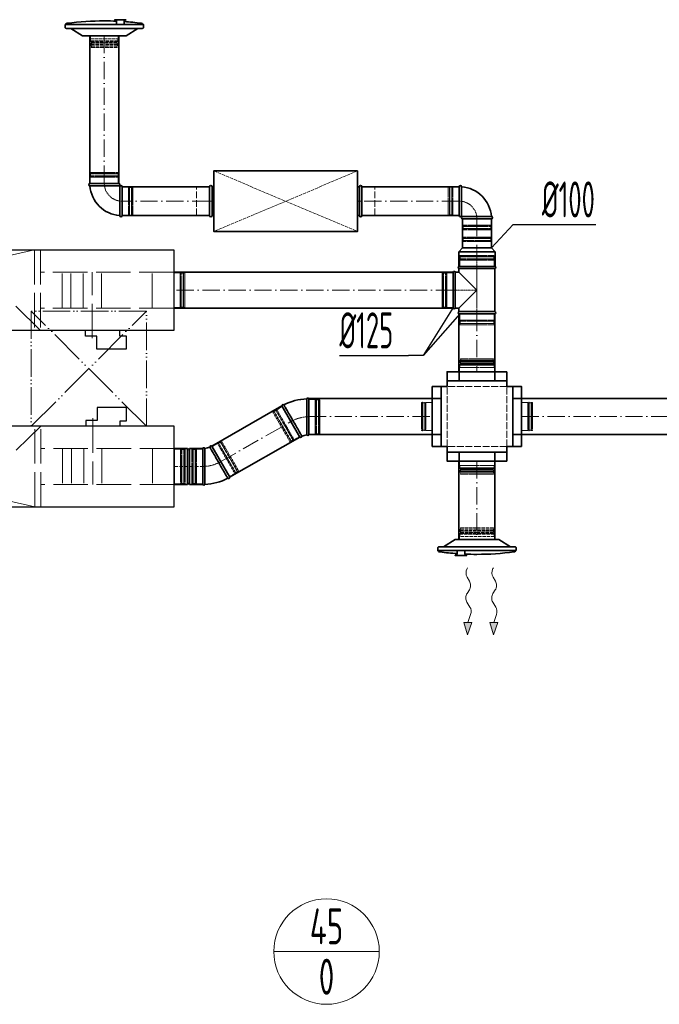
# Model space of a CAD drawing. Header units: millimetres. Extents: x 7400 to 85045, y 24168 to 123018.
# Tile 9 of 79: x 41319 to 43542, y 25402 to 28824. Entities that reach past the tile are written whole.
import ezdxf
from ezdxf.enums import TextEntityAlignment as Align

# ---------------------------------------------------------------- set-up
doc = ezdxf.new("R2010")
doc.units = ezdxf.units.MM
for name, pattern in [('ACAD_ISO02W100', [15, 12, -3]), ('ACAD_ISO05W100', [33, 24, -3, 0, -3, 0, -3]), ('ACAD_ISO10W100', [18, 12, -3, 0, -3]), ('phl_thick', [0])]:
    doc.linetypes.add(name, pattern=pattern)
for name, color, linetype, lineweight in [('VZT_01 SUP (PŘÍVOD) - OBRYS', 5, 'Continuous', 35), ('VZT_02 SUP (PŘÍVOD) - OSA', 5, 'ACAD_ISO10W100', 5), ('VZT_04 SUP (PŘÍVOD) - SKRYTÉ', 5, 'ACAD_ISO02W100', 5), ('VZT_05 ETA (ODVOD) - OBRYS', 6, 'Continuous', 35), ('VZT_06 ETA (ODVOD) - OSA', 6, 'ACAD_ISO10W100', 5), ('VZT_08 ETA (ODVOD) - SKRYTÉ', 6, 'ACAD_ISO02W100', 5), ('VZT_21 ZAŘÍZENÍ - OBRYS', 1, 'Continuous', 30), ('VZT_22 ZAŘÍZENÍ - DETAIL', 8, 'Continuous', 5), ('VZT_30 DISTRIBUČNÍ PRVKY - OBRYS', 1, 'Continuous', 35), ('VZT_35 TLUMIČE HLUKU - OBRYS', 1, 'Continuous', 35), ('VZT_36 TLUMIČE HLUKU - OSA', 1, 'ACAD_ISO10W100', 5), ('VZT_37 TLUMIČE HLUKU - DETAIL', 8, 'ACAD_ISO02W100', 5), ('VZT_52 POPIS - DISTRIBUCE', 7, 'Continuous', 5), ('VZT_60_KOTY - DIMENZE', 7, 'Continuous', 5), ('VZT_POŽADAVKY NA STAVBU - PODHLEDY', 4, 'ACAD_ISO05W100', 5)]:
    doc.layers.add(name, color=color, linetype=linetype, lineweight=lineweight)
for name, color, linetype, lineweight, plot in [('VZT_03 SUP (PŘÍVOD) - NETISK', 8, 'ACAD_ISO02W100', 5, False), ('VZT_07 ETA (ODVOD) - NETISK', 8, 'ACAD_ISO02W100', 5, False), ('VZT_34 DISTRIBUČNÍ PRVKY - NETISK', 8, 'ACAD_ISO02W100', 5, False), ('VZT_39 TLUMIČE HLUKU - NETISK', 8, 'ACAD_ISO02W100', 5, False)]:
    doc.layers.add(name, color=color, linetype=linetype, lineweight=lineweight, plot=plot)
doc.styles.add('EVORA_125', font='isocp.shx', dxfattribs={"width": 0.6, "height": 125})
doc.styles.add('JS', font='isocp.shx', dxfattribs={"width": 0.6, "height": 125})

msp = doc.modelspace()

# ---------------------------------------------------------------- linework, layer by layer
at = {"lineweight": 13}
for p, q in [((42874.2, 26916.3), (42876.1, 26919.4)), ((42964.2, 26916.3), (42966.1, 26919.4))]:
    msp.add_line(p, q, dxfattribs=at)
at = {"color": 0, "lineweight": 13}
for p, q in [((42882.5, 26873.2), (42874.3, 26886.2)), ((42972.5, 26873.2), (42964.3, 26886.2)), ((42874.1, 26830.3), (42882.1, 26842.2)), ((42964.1, 26830.3), (42972.1, 26842.2)), ((42884.1, 26782.8), (42873.7, 26799.3)), ((42974.1, 26782.8), (42963.7, 26799.3)), ((42876.1, 26685.8), (42862.7, 26729)), ((42862.7, 26729), (42876.7, 26728.8)), ((42890.6, 26728.6), (42876.1, 26685.8)), ((42876.7, 26728.8), (42886.4, 26757.4)), ((42890.6, 26728.6), (42876.7, 26728.8)), ((42966.1, 26685.8), (42952.7, 26729)), ((42952.7, 26729), (42966.7, 26728.8)), ((42980.6, 26728.6), (42966.1, 26685.8)), ((42966.7, 26728.8), (42976.4, 26757.4)), ((42980.6, 26728.6), (42966.7, 26728.8))]:
    msp.add_line(p, q, dxfattribs=at)
at = {"color": 0, "lineweight": 13, "extrusion": (0, 0, -1)}
for centre, start_param, end_param in [((42883.9, 26901.5), 0.766537, 2.320574), ((42973.9, 26901.5), 0.766537, 2.320574), ((42873, 26857.8), 3.908129, 5.516649), ((42963, 26857.8), 3.908129, 5.516649), ((42883.2, 26814.7), 0.766537, 2.375056), ((42973.2, 26814.7), 0.766537, 2.375056), ((42874.6, 26767.5), 3.908129, 5.191299), ((42964.6, 26767.5), 3.908129, 5.191299)]:
    msp.add_ellipse(centre, major_axis=(-0.3, -21.5), ratio=0.625, start_param=start_param, end_param=end_param, dxfattribs=at)
at = {"color": 0, "lineweight": 13}
for points in [[(42890.6, 26728.6), (42862.7, 26729), (42876.1, 26685.8)], [(42980.6, 26728.6), (42952.7, 26729), (42966.1, 26685.8)]]:
    msp.add_solid(points, dxfattribs=at)
at = {"layer": 'VZT_01 SUP (PŘÍVOD) - OBRYS'}
for p, q in [((41663.5, 28255.1), (41562.9, 28255.1)), ((41562.9, 28247.1), (41613.2, 28247.1)), ((41663.5, 28247.1), (41613.2, 28247.1)), ((41666.9, 28243.7), (41666.9, 28193.4)), ((41674.9, 28143.1), (41674.9, 28243.7)), ((42846.9, 28243.7), (42846.9, 28143.1)), ((42854.9, 28243.7), (42854.9, 28193.4)), ((41666.9, 28143.1), (41666.9, 28193.4)), ((42854.9, 28143.1), (42854.9, 28193.4)), ((42858.3, 28139.7), (42908.6, 28139.7)), ((42858.3, 28131.7), (42958.9, 28131.7)), ((42958.9, 28139.7), (42908.6, 28139.7)), ((42858.6, 28030.8), (42845.1, 28017.3)), ((42958.6, 28030.8), (42858.6, 28030.8)), ((42958.6, 28030.8), (42972.1, 28017.3)), ((42972.1, 28017.3), (42845.1, 28017.3)), ((42845.1, 27966.8), (42845.1, 28017.3)), ((42972.1, 27966.8), (42972.1, 28017.3)), ((42972.1, 27966.8), (42845.1, 27966.8)), ((42971.1, 27966.8), (42846.1, 27966.8)), ((42846.1, 27959.1), (42971.1, 27959.1)), ((42846.1, 27946.8), (42846.1, 27959.1)), ((42971.1, 27809.5), (42971.1, 27959.1)), ((42825.6, 27946.8), (42825.6, 27821.8)), ((42833.3, 27946.8), (42833.3, 27821.8)), ((42833.3, 27946.8), (42846.1, 27946.8)), ((42908.6, 27884.3), (42846.1, 27946.8)), ((42846.1, 27821.8), (42908.6, 27884.3)), ((42833.3, 27821.8), (42846.1, 27821.8)), ((42846.1, 27809.5), (42846.1, 27821.8)), ((42846.1, 27809.5), (42971.1, 27809.5)), ((42846.1, 27801.8), (42971.1, 27801.8))]:
    msp.add_line(p, q, dxfattribs=at)
for points in [[(41563.2, 28255.1), (41563.2, 28768)], [(41663.2, 28255.1), (41663.2, 28768)], [(41674.9, 28243.4), (41978.8, 28243.4)], [(42508.8, 28243.4), (42846.9, 28243.4)], [(41674.9, 28143.4), (41978.8, 28143.4)], [(42508.8, 28143.4), (42846.9, 28143.4)], [(42858.6, 28031.7), (42858.6, 28131.7)], [(42958.6, 28031.7), (42958.6, 28131.7)], [(41854.8, 27946.8), (42825.6, 27946.8)], [(41854.8, 27821.8), (42825.6, 27821.8)], [(42846.1, 27600.4), (42846.1, 27801.8)], [(42971.1, 27600.4), (42971.1, 27801.8)], [(42846.3, 27569.4), (42846.3, 27600.4)], [(42971, 27569.4), (42971, 27600.4)], [(42804.8, 27569.4), (42804.8, 27548.9)], [(43012.4, 27569.4), (43012.4, 27548.9)], [(42804.8, 27320.8), (42804.8, 27341.3)], [(43012.4, 27320.8), (43012.4, 27341.3)], [(42846.3, 27289.8), (42846.3, 27320.8)], [(42970.9, 27289.8), (42970.9, 27320.8)], [(42846.1, 27018), (42846.1, 27289.8)], [(42971.1, 27018), (42971.1, 27289.8)]]:
    msp.add_lwpolyline(points, dxfattribs=at)
for points in [[(43012.4, 27600.4), (43012.4, 27569.4), (42804.8, 27569.4), (42804.8, 27600.4)], [(43012.4, 27289.8), (43012.4, 27320.8), (42804.8, 27320.8), (42804.8, 27289.8)]]:
    msp.add_lwpolyline(points, close=True, dxfattribs=at)
for centre, radius, start, end in [((41562.9, 28251.1), 4, 90, 270), ((41674.9, 28255.1), 112, 184.096, 265.904), ((41663.5, 28251.1), 4, 270, 90), ((41674.9, 28255.1), 12, 218.2483, 231.7517), ((41670.9, 28243.7), 4, 0, 180), ((42850.9, 28243.7), 4, 0, 180), ((42846.9, 28131.7), 112, 4.096, 85.904), ((41670.9, 28143.1), 4, 180, 0), ((42850.9, 28143.1), 4, 180, 0), ((42846.9, 28131.7), 12, 38.2483, 51.7517), ((42858.3, 28135.7), 4, 90, 270), ((42958.9, 28135.7), 4, 270, 90), ((42847.8, 27963), 4.17, 113.4678, 246.5322), ((42969.4, 27963), 4.17, 293.4678, 66.5322), ((42829.4, 27945.1), 4.17, 23.4678, 156.5322), ((42829.4, 27823.5), 4.17, 203.4678, 336.5322), ((42847.8, 27805.6), 4.17, 113.4678, 246.5322), ((42969.4, 27805.6), 4.17, 293.4678, 66.5322)]:
    msp.add_arc(centre, radius, start, end, dxfattribs=at)
at = {"layer": 'VZT_02 SUP (PŘÍVOD) - OSA', "ltscale": 5}
for points in [[(41613.2, 28768), (41613.2, 28255.1)], [(41978.8, 28193.4), (41674.9, 28193.4)], [(42846.9, 28193.4), (42508.8, 28193.4)], [(42908.6, 28131.7), (42908.6, 28031.7)], [(42825.6, 27884.3), (41854.8, 27884.3)], [(42908.6, 27801.8), (42908.6, 27600.4)], [(42908.6, 27289.8), (42908.6, 27018)]]:
    msp.add_lwpolyline(points, dxfattribs=at)
at = {"layer": 'VZT_02 SUP (PŘÍVOD) - OSA', "ltscale": 0.3}
for points in [[(41674.9, 28193.4), (41674.9, 28193.4, -0.414214), (41613.2, 28255.1), (41613.2, 28255.1)], [(42846.9, 28193.4), (42846.9, 28193.4, -0.414214), (42908.6, 28131.7), (42908.6, 28131.7)]]:
    msp.add_lwpolyline(points, format="xyb", dxfattribs=at)
for points in [[(42908.6, 27966.8), (42908.6, 28030.8)], [(42825.6, 27884.3), (42908.6, 27884.3)]]:
    msp.add_lwpolyline(points, dxfattribs=at)
at = {"layer": 'VZT_03 SUP (PŘÍVOD) - NETISK', "ltscale": 0.4}
for p, q in [((41562.9, 28288.6), (41662.9, 28288.6)), ((41562.9, 28288.6), (41562.9, 28288.1)), ((41562.9, 28288.1), (41662.9, 28288.1)), ((41562.9, 28281.1), (41662.9, 28281.1)), ((41562.9, 28281.1), (41562.9, 28280.6)), ((41562.9, 28280.6), (41662.9, 28280.6)), ((41563.9, 28293.1), (41661.9, 28293.1)), ((41563.9, 28293.1), (41563.9, 28289.1)), ((41563.9, 28289.1), (41661.9, 28289.1)), ((41563.9, 28277.1), (41661.9, 28277.1)), ((41563.9, 28277.1), (41563.9, 28255.1)), ((41564.9, 28289.1), (41564.9, 28288.6)), ((41564.9, 28288.1), (41564.9, 28281.1)), ((41564.9, 28280.6), (41564.9, 28277.1)), ((41660.9, 28289.1), (41660.9, 28288.6)), ((41660.9, 28288.1), (41660.9, 28281.1)), ((41660.9, 28280.6), (41660.9, 28277.1)), ((41661.9, 28293.1), (41661.9, 28289.1)), ((41661.9, 28277.1), (41661.9, 28255.1)), ((41662.9, 28288.6), (41662.9, 28288.1)), ((41662.9, 28281.1), (41662.9, 28280.6)), ((41674.9, 28242.1), (41696.9, 28242.1)), ((41696.9, 28144.1), (41696.9, 28242.1)), ((41696.9, 28241.1), (41700.4, 28241.1)), ((41700.4, 28143.1), (41700.4, 28243.1)), ((41700.4, 28243.1), (41700.9, 28243.1)), ((41700.9, 28143.1), (41700.9, 28243.1)), ((41700.9, 28241.1), (41707.9, 28241.1)), ((41707.9, 28143.1), (41707.9, 28243.1)), ((41707.9, 28243.1), (41708.4, 28243.1)), ((41708.4, 28143.1), (41708.4, 28243.1)), ((41708.4, 28241.1), (41708.9, 28241.1)), ((41708.9, 28144.1), (41708.9, 28242.1)), ((41708.9, 28242.1), (41712.9, 28242.1)), ((41712.9, 28144.1), (41712.9, 28242.1)), ((42808.9, 28242.7), (42808.9, 28144.7)), ((42812.9, 28242.7), (42808.9, 28242.7)), ((42812.9, 28242.7), (42812.9, 28144.7)), ((42813.4, 28241.7), (42812.9, 28241.7)), ((42813.4, 28243.7), (42813.4, 28143.7)), ((42813.9, 28243.7), (42813.4, 28243.7)), ((42813.9, 28243.7), (42813.9, 28143.7)), ((42820.9, 28241.7), (42813.9, 28241.7)), ((42820.9, 28243.7), (42820.9, 28143.7)), ((42821.4, 28243.7), (42820.9, 28243.7)), ((42821.4, 28243.7), (42821.4, 28143.7)), ((42824.9, 28241.7), (42821.4, 28241.7)), ((42824.9, 28242.7), (42824.9, 28144.7)), ((42846.9, 28242.7), (42824.9, 28242.7)), ((41674.9, 28144.1), (41696.9, 28144.1)), ((41696.9, 28145.1), (41700.4, 28145.1)), ((41700.4, 28143.1), (41700.9, 28143.1)), ((41700.9, 28145.1), (41707.9, 28145.1)), ((41707.9, 28143.1), (41708.4, 28143.1)), ((41708.4, 28145.1), (41708.9, 28145.1)), ((41708.9, 28144.1), (41712.9, 28144.1)), ((42812.9, 28144.7), (42808.9, 28144.7)), ((42813.4, 28145.7), (42812.9, 28145.7)), ((42813.9, 28143.7), (42813.4, 28143.7)), ((42820.9, 28145.7), (42813.9, 28145.7)), ((42821.4, 28143.7), (42820.9, 28143.7)), ((42824.9, 28145.7), (42821.4, 28145.7)), ((42846.9, 28144.7), (42824.9, 28144.7)), ((42859.9, 28109.7), (42859.9, 28131.7)), ((42957.9, 28109.7), (42957.9, 28131.7)), ((42958.9, 28106.2), (42858.9, 28106.2)), ((42858.9, 28105.7), (42858.9, 28106.2)), ((42958.9, 28105.7), (42858.9, 28105.7)), ((42958.9, 28098.7), (42858.9, 28098.7)), ((42858.9, 28098.2), (42858.9, 28098.7)), ((42958.9, 28098.2), (42858.9, 28098.2)), ((42957.9, 28109.7), (42859.9, 28109.7)), ((42957.9, 28097.7), (42859.9, 28097.7)), ((42859.9, 28093.7), (42859.9, 28097.7)), ((42860.9, 28106.2), (42860.9, 28109.7)), ((42860.9, 28098.7), (42860.9, 28105.7)), ((42860.9, 28097.7), (42860.9, 28098.2)), ((42956.9, 28106.2), (42956.9, 28109.7)), ((42956.9, 28098.7), (42956.9, 28105.7)), ((42956.9, 28097.7), (42956.9, 28098.2)), ((42957.9, 28093.7), (42957.9, 28097.7)), ((42958.9, 28105.7), (42958.9, 28106.2)), ((42958.9, 28098.2), (42958.9, 28098.7)), ((42858.6, 28064.3), (42958.6, 28064.3)), ((42858.6, 28064.3), (42858.6, 28063.8)), ((42858.6, 28063.8), (42958.6, 28063.8)), ((42859.6, 28068.8), (42957.6, 28068.8)), ((42859.6, 28068.8), (42859.6, 28064.8)), ((42859.6, 28064.8), (42957.6, 28064.8)), ((42957.9, 28093.7), (42859.9, 28093.7)), ((42860.6, 28064.8), (42860.6, 28064.3)), ((42860.6, 28063.8), (42860.6, 28056.8)), ((42956.6, 28064.8), (42956.6, 28064.3)), ((42956.6, 28063.8), (42956.6, 28056.8)), ((42957.6, 28068.8), (42957.6, 28064.8)), ((42958.6, 28064.3), (42958.6, 28063.8)), ((42858.6, 28056.8), (42958.6, 28056.8)), ((42858.6, 28056.8), (42858.6, 28056.3)), ((42858.6, 28056.3), (42958.6, 28056.3)), ((42859.6, 28052.8), (42957.6, 28052.8)), ((42859.6, 28052.8), (42859.6, 28030.8)), ((42860.6, 28056.3), (42860.6, 28052.8)), ((42956.6, 28056.3), (42956.6, 28052.8)), ((42957.6, 28052.8), (42957.6, 28030.8)), ((42958.6, 28056.8), (42958.6, 28056.3)), ((42847.6, 28000.3), (42969.6, 28000.3)), ((42847.6, 28000.3), (42847.6, 27999.8)), ((42847.6, 27999.8), (42969.6, 27999.8)), ((42847.6, 27992.8), (42969.6, 27992.8)), ((42847.6, 27992.8), (42847.6, 27992.3)), ((42847.6, 27992.3), (42969.6, 27992.3)), ((42848.6, 28004.8), (42968.6, 28004.8)), ((42848.6, 28004.8), (42848.6, 28000.8)), ((42848.6, 28000.8), (42968.6, 28000.8)), ((42849.6, 28000.8), (42849.6, 28000.3)), ((42849.6, 27999.8), (42849.6, 27992.8)), ((42849.6, 27992.3), (42849.6, 27988.8)), ((42967.6, 28000.8), (42967.6, 28000.3)), ((42967.6, 27999.8), (42967.6, 27992.8)), ((42967.6, 27992.3), (42967.6, 27988.8)), ((42968.6, 28004.8), (42968.6, 28000.8)), ((42969.6, 28000.3), (42969.6, 27999.8)), ((42969.6, 27992.8), (42969.6, 27992.3)), ((42848.6, 27988.8), (42968.6, 27988.8)), ((42848.6, 27988.8), (42848.6, 27966.8)), ((42968.6, 27988.8), (42968.6, 27966.8)), ((42787.6, 27944.3), (42787.6, 27824.3)), ((42791.6, 27944.3), (42787.6, 27944.3)), ((42791.6, 27944.3), (42791.6, 27824.3)), ((42792.1, 27943.3), (42791.6, 27943.3)), ((42792.1, 27945.3), (42792.1, 27823.3)), ((42792.6, 27945.3), (42792.1, 27945.3)), ((42792.6, 27945.3), (42792.6, 27823.3)), ((42799.6, 27943.3), (42792.6, 27943.3)), ((42799.6, 27945.3), (42799.6, 27823.3)), ((42800.1, 27945.3), (42799.6, 27945.3)), ((42800.1, 27945.3), (42800.1, 27823.3)), ((42803.6, 27943.3), (42800.1, 27943.3)), ((42803.6, 27944.3), (42803.6, 27824.3)), ((42825.6, 27944.3), (42803.6, 27944.3)), ((42791.6, 27824.3), (42787.6, 27824.3)), ((42792.1, 27825.3), (42791.6, 27825.3)), ((42792.6, 27823.3), (42792.1, 27823.3)), ((42799.6, 27825.3), (42792.6, 27825.3)), ((42800.1, 27823.3), (42799.6, 27823.3)), ((42803.6, 27825.3), (42800.1, 27825.3)), ((42825.6, 27824.3), (42803.6, 27824.3)), ((42848.6, 27801.8), (42848.6, 27779.8)), ((42968.6, 27801.8), (42968.6, 27779.8)), ((42847.6, 27776.3), (42969.6, 27776.3)), ((42847.6, 27776.3), (42847.6, 27775.8)), ((42847.6, 27775.8), (42969.6, 27775.8)), ((42847.6, 27768.8), (42969.6, 27768.8)), ((42847.6, 27768.8), (42847.6, 27768.3)), ((42847.6, 27768.3), (42969.6, 27768.3)), ((42848.6, 27779.8), (42968.6, 27779.8)), ((42848.6, 27767.8), (42968.6, 27767.8)), ((42848.6, 27767.8), (42848.6, 27763.8)), ((42848.6, 27763.8), (42968.6, 27763.8)), ((42849.6, 27779.8), (42849.6, 27776.3)), ((42849.6, 27775.8), (42849.6, 27768.8)), ((42849.6, 27768.3), (42849.6, 27767.8)), ((42967.6, 27779.8), (42967.6, 27776.3)), ((42967.6, 27775.8), (42967.6, 27768.8)), ((42967.6, 27768.3), (42967.6, 27767.8)), ((42968.6, 27767.8), (42968.6, 27763.8)), ((42969.6, 27776.3), (42969.6, 27775.8)), ((42969.6, 27768.8), (42969.6, 27768.3))]:
    msp.add_line(p, q, dxfattribs=at)
for points in [[(42908.6, 27801.8), (42908.6, 27966.8)], [(42969.6, 27600.4), (42969.6, 27615.4), (42847.6, 27615.4), (42847.6, 27600.4)], [(42848.6, 27623.3), (42908.6, 27623.3)], [(42850.5, 27625.9), (42908.6, 27625.9)], [(42852.4, 27641.5), (42850.9, 27645.4), (42908.6, 27645.4)], [(42851.4, 27641.2), (42908.6, 27641.2)], [(42852.2, 27629.6), (42908.6, 27629.6)], [(42964.8, 27641.5), (42966.3, 27645.4), (42908.6, 27645.4)], [(42965.8, 27641.2), (42908.6, 27641.2)], [(42965, 27629.6), (42908.6, 27629.6)], [(42966.7, 27625.9), (42908.6, 27625.9)], [(42968.6, 27623.3), (42908.6, 27623.3)], [(42969.6, 27600.4), (42847.6, 27600.4)], [(42969.6, 27289.8), (42969.6, 27274.8), (42847.6, 27274.8), (42847.6, 27289.8)], [(42969.6, 27289.8), (42847.6, 27289.8)], [(42848.6, 27266.9), (42908.6, 27266.9)], [(42850.5, 27264.2), (42908.6, 27264.2)], [(42852.4, 27248.7), (42850.9, 27244.8), (42908.6, 27244.8)], [(42851.4, 27248.9), (42908.6, 27248.9)], [(42852.2, 27260.6), (42908.6, 27260.6)], [(42968.6, 27266.9), (42908.6, 27266.9)], [(42966.7, 27264.2), (42908.6, 27264.2)], [(42965, 27260.6), (42908.6, 27260.6)], [(42965.8, 27248.9), (42908.6, 27248.9)], [(42964.8, 27248.7), (42966.3, 27244.8), (42908.6, 27244.8)]]:
    msp.add_lwpolyline(points, dxfattribs=at)
for points in [[(42844, 27635.3), (42849.7, 27636.7, -0.060863), (42850.4, 27636.8), (42908.6, 27636.8)], [(42844, 27635.3), (42849.9, 27633.9, 0.058981), (42850.5, 27633.8), (42908.6, 27633.8)], [(42848.6, 27615.4), (42848.6, 27623.3, -0.291473), (42850.1, 27625.7, -0.291473)], [(42973.2, 27635.3), (42967.5, 27636.7, 0.060863), (42966.9, 27636.8), (42908.6, 27636.8)], [(42973.2, 27635.3), (42967.3, 27633.9, -0.058981), (42966.7, 27633.8), (42908.6, 27633.8)], [(42968.6, 27615.4), (42968.6, 27623.3, 0.291473), (42967.1, 27625.7, 0.291473)], [(42848.6, 27274.8), (42848.6, 27266.9, 0.291473), (42850.1, 27264.5, 0.291473)], [(42968.6, 27274.8), (42968.6, 27266.9, -0.291473), (42967.1, 27264.5, -0.291473)], [(42844, 27254.9), (42849.9, 27256.3, -0.058981), (42850.5, 27256.4), (42908.6, 27256.4)], [(42844, 27254.9), (42849.7, 27253.5, 0.060863), (42850.4, 27253.4), (42908.6, 27253.4)], [(42973.2, 27254.9), (42967.3, 27256.3, 0.058981), (42966.7, 27256.4), (42908.6, 27256.4)], [(42973.2, 27254.9), (42967.5, 27253.5, -0.060863), (42966.9, 27253.4), (42908.6, 27253.4)]]:
    msp.add_lwpolyline(points, format="xyb", dxfattribs=at)
for centre, radius, start, end in [((42860.4, 27636), 10.5, 149.7176, 217.8378), ((42848.3, 27629.1), 3.88, 297.4993, 6.6735), ((42956.8, 27636), 10.5, 322.1622, 30.2824), ((42968.9, 27629.1), 3.88, 173.3265, 242.5007), ((42860.4, 27254.2), 10.5, 142.1622, 210.2824), ((42848.3, 27261.1), 3.88, 353.3265, 62.5007), ((42968.9, 27261.1), 3.88, 117.4993, 186.6735), ((42956.8, 27254.2), 10.5, 329.7176, 37.8378)]:
    msp.add_arc(centre, radius, start, end, dxfattribs=at)
at = {"layer": 'VZT_04 SUP (PŘÍVOD) - SKRYTÉ', "ltscale": 2}
for points in [[(42804.8, 27341.3), (42804.8, 27548.9)], [(43012.4, 27341.3), (43012.4, 27548.9)]]:
    msp.add_lwpolyline(points, dxfattribs=at)
at = {"layer": 'VZT_05 ETA (ODVOD) - OBRYS'}
for p, q in [((42230.7, 27481.6), (42293.2, 27373.4)), ((42324.5, 27381.7), (42324.5, 27506.7)), ((42049.1, 27234), (41986.6, 27342.3)), ((41856.4, 27208.9), (41856.4, 27333.9)), ((41856.4, 27333.9), (41901.9, 27333.9)), ((41901.9, 27208.9), (41901.9, 27333.9)), ((41909.9, 27208.9), (41909.9, 27333.9)), ((41909.9, 27333.9), (41955.4, 27333.9)), ((41955.4, 27333.9), (41955.4, 27208.9)), ((41955.4, 27208.9), (41955.4, 27333.9)), ((41856.4, 27208.9), (41901.9, 27208.9)), ((41909.9, 27208.9), (41955.4, 27208.9))]:
    msp.add_line(p, q, dxfattribs=at)
for points in [[(42753.3, 27341.3), (42784.3, 27341.3), (42784.3, 27548.9), (42753.3, 27548.9)], [(43063.9, 27341.3), (43032.9, 27341.3), (43032.9, 27548.9), (43063.9, 27548.9)]]:
    msp.add_lwpolyline(points, close=True, dxfattribs=at)
for points in [[(42784.3, 27548.9), (42804.8, 27548.9)], [(43032.9, 27548.9), (43012.4, 27548.9)], [(42230.7, 27481.6), (41986.9, 27342.5)], [(42753.3, 27507.6), (42324, 27507.6)], [(42784.3, 27507.4), (42753.3, 27507.4)], [(43063.9, 27507.4), (43032.9, 27507.4)], [(44335.9, 27507.6), (43063.9, 27507.6)], [(42753.3, 27382.6), (42324, 27382.6)], [(42784.3, 27382.7), (42753.3, 27382.7)], [(43063.9, 27382.7), (43032.9, 27382.7)], [(44335.9, 27382.6), (43063.9, 27382.6)], [(42292.7, 27373), (42048.9, 27233.9)], [(42784.3, 27341.3), (42804.8, 27341.3)], [(43032.9, 27341.3), (43012.4, 27341.3)]]:
    msp.add_lwpolyline(points, dxfattribs=at)
for centre, radius, start, end in [((42234.9, 27482.1), 4.17, 51.1072, 186.5322), ((42324.5, 27319.2), 187.5, 92.3607, 117.6393), ((42320.7, 27505.1), 4.17, 23.4678, 158.8928), ((42295.7, 27376.7), 4.17, 233.4678, 359.7019), ((42324.5, 27319.2), 62.5, 96.8302, 113.1698), ((42320.7, 27383.4), 4.17, 210.2981, 336.5322), ((41984.2, 27338.9), 4.17, 53.4678, 179.7019), ((41905.9, 27333.9), 4, 180, 0), ((41959.2, 27332.3), 4.17, 30.2981, 156.5322), ((41955.4, 27396.4), 62.5, 276.8302, 293.1698), ((41905.9, 27208.9), 4, 0, 180), ((41959.2, 27210.6), 4.17, 203.4678, 338.8928), ((41955.4, 27396.4), 187.5, 272.3607, 297.6393), ((42045, 27233.6), 4.17, 231.1072, 6.5322)]:
    msp.add_arc(centre, radius, start, end, dxfattribs=at)
for points, knots in [([(42237.5, 27485.3), (42237.5, 27485.3), (42238.3, 27484), (42241.4, 27478.6), (42243.6, 27474.7), (42249.3, 27464.8), (42252.7, 27458.9), (42260.2, 27445.9), (42264.2, 27438.9), (42272.4, 27424.8), (42276.4, 27417.7), (42284, 27404.6), (42287.4, 27398.5), (42293.3, 27388.3), (42295.7, 27384.2), (42298.9, 27378.4), (42299.8, 27376.9), (42299.9, 27376.7), (42299.9, 27376.7), (42299.9, 27376.7)], [0, 0, 0, 0, 24.396142, 24.396142, 48.799904, 48.799904, 73.223471, 73.223471, 97.679293, 97.679293, 122.177651, 122.177651, 146.719707, 146.719707, 171.27206, 171.27206, 195.711875, 195.711875, 197.169845, 197.169845, 197.169845, 197.169845]), ([(42317.1, 27381.3), (42317.1, 27381.3), (42317, 27382.7), (42317, 27388.3), (42317, 27392.6), (42316.9, 27403.7), (42316.9, 27410.4), (42316.9, 27425.3), (42316.8, 27433.3), (42316.8, 27449.6), (42316.8, 27457.8), (42316.8, 27473.1), (42316.8, 27480.2), (42316.8, 27492.2), (42316.8, 27497.1), (42316.8, 27502.5), (42316.8, 27504), (42316.8, 27506.1), (42316.8, 27506.6), (42316.8, 27506.6)], [197.169832, 197.169832, 197.169832, 197.169832, 219.953018, 219.953018, 244.236959, 244.236959, 268.720867, 268.720867, 293.267785, 293.267785, 317.778333, 317.778333, 342.238473, 342.238473, 366.661909, 366.661909, 380.474614, 380.474614, 394.287036, 394.287036, 394.287036, 394.287036]), ([(41962.8, 27334.4), (41962.8, 27334.4), (41962.8, 27333), (41962.9, 27327.4), (41962.9, 27323), (41962.9, 27311.9), (41963, 27305.3), (41963, 27290.4), (41963, 27282.4), (41963.1, 27266), (41963.1, 27257.9), (41963.1, 27242.5), (41963.1, 27235.5), (41963.1, 27223.5), (41963.1, 27218.6), (41963.1, 27213.1), (41963.1, 27211.6), (41963.1, 27209.6), (41963.1, 27209.1), (41963.1, 27209.1)], [197.169832, 197.169832, 197.169832, 197.169832, 219.953018, 219.953018, 244.236959, 244.236959, 268.720867, 268.720867, 293.267785, 293.267785, 317.778333, 317.778333, 342.238473, 342.238473, 366.661909, 366.661909, 380.474614, 380.474614, 394.287036, 394.287036, 394.287036, 394.287036]), ([(42042.4, 27230.3), (42042.4, 27230.3), (42041.6, 27231.7), (42038.5, 27237.1), (42036.2, 27241), (42030.5, 27250.9), (42027.1, 27256.8), (42019.7, 27269.8), (42015.6, 27276.7), (42007.5, 27290.9), (42003.5, 27297.9), (41995.9, 27311.1), (41992.4, 27317.1), (41986.6, 27327.4), (41984.2, 27331.5), (41981, 27337.2), (41980.1, 27338.8), (41980, 27339), (41980, 27339), (41980, 27339)], [0, 0, 0, 0, 24.396142, 24.396142, 48.799904, 48.799904, 73.223471, 73.223471, 97.679293, 97.679293, 122.177651, 122.177651, 146.719707, 146.719707, 171.27206, 171.27206, 195.711875, 195.711875, 197.169845, 197.169845, 197.169845, 197.169845])]:
    msp.add_open_spline(points, degree=3, knots=knots, dxfattribs=at)
at = {"layer": 'VZT_06 ETA (ODVOD) - OSA', "ltscale": 0.3}
for points in [[(42324.5, 27444.2), (42324.5, 27444.2, 0.131652), (42262, 27427.5, 0.131652)], [(41955.4, 27271.4), (41955.4, 27271.4, 0.131652), (42017.9, 27288.2, 0.131652)]]:
    msp.add_lwpolyline(points, format="xyb", dxfattribs=at)
at = {"layer": 'VZT_06 ETA (ODVOD) - OSA', "ltscale": 5}
for points in [[(42324, 27445.1), (42753.3, 27445.1)], [(43063.9, 27445.1), (44335.9, 27445.1)], [(42017.9, 27288.2), (42261.7, 27427.3)]]:
    msp.add_lwpolyline(points, dxfattribs=at)
at = {"layer": 'VZT_06 ETA (ODVOD) - OSA'}
msp.add_lwpolyline([(41856.4, 27271.4), (41955.4, 27271.4)], dxfattribs=at)
at = {"layer": 'VZT_07 ETA (ODVOD) - NETISK', "ltscale": 0.4}
for p, q in [((41854.8, 27944.3), (41876.8, 27944.3)), ((41876.8, 27944.3), (41876.8, 27824.3)), ((41876.8, 27943.3), (41880.3, 27943.3)), ((41880.3, 27945.3), (41880.3, 27823.3)), ((41880.3, 27945.3), (41880.8, 27945.3)), ((41880.8, 27945.3), (41880.8, 27823.3)), ((41880.8, 27943.3), (41887.8, 27943.3)), ((41887.8, 27945.3), (41887.8, 27823.3)), ((41887.8, 27945.3), (41888.3, 27945.3)), ((41888.3, 27945.3), (41888.3, 27823.3)), ((41888.3, 27943.3), (41888.8, 27943.3)), ((41888.8, 27944.3), (41888.8, 27824.3)), ((41888.8, 27944.3), (41892.8, 27944.3)), ((41892.8, 27944.3), (41892.8, 27824.3)), ((41854.8, 27824.3), (41876.8, 27824.3)), ((41876.8, 27825.3), (41880.3, 27825.3)), ((41880.3, 27823.3), (41880.8, 27823.3)), ((41880.8, 27825.3), (41887.8, 27825.3)), ((41887.8, 27823.3), (41888.3, 27823.3)), ((41888.3, 27825.3), (41888.8, 27825.3)), ((41888.8, 27824.3), (41892.8, 27824.3)), ((42232, 27479.4), (42212.9, 27468.4)), ((42324.5, 27504.2), (42346.5, 27504.2)), ((42346.5, 27384.2), (42346.5, 27504.2)), ((42346.5, 27503.2), (42350, 27503.2)), ((42350, 27383.2), (42350, 27505.2)), ((42350, 27505.2), (42350.5, 27505.2)), ((42350.5, 27383.2), (42350.5, 27505.2)), ((42350.5, 27503.2), (42357.5, 27503.2)), ((42357.5, 27383.2), (42357.5, 27505.2)), ((42357.5, 27505.2), (42358, 27505.2)), ((42358, 27383.2), (42358, 27505.2)), ((42358, 27503.2), (42358.5, 27503.2)), ((42358.5, 27384.2), (42358.5, 27504.2)), ((42358.5, 27504.2), (42362.5, 27504.2)), ((42362.5, 27384.2), (42362.5, 27504.2)), ((42715.3, 27494.1), (42715.3, 27396.1)), ((42719.3, 27494.1), (42715.3, 27494.1)), ((42719.3, 27494.1), (42719.3, 27396.1)), ((42719.8, 27493.1), (42719.3, 27493.1)), ((42719.8, 27495.1), (42719.8, 27395.1)), ((42720.3, 27495.1), (42719.8, 27495.1)), ((42720.3, 27495.1), (42720.3, 27395.1)), ((42727.3, 27493.1), (42720.3, 27493.1)), ((42727.3, 27495.1), (42727.3, 27395.1)), ((42727.8, 27495.1), (42727.3, 27495.1)), ((42727.8, 27495.1), (42727.8, 27395.1)), ((42731.3, 27493.1), (42727.8, 27493.1)), ((42731.3, 27494.1), (42731.3, 27396.1)), ((42753.3, 27494.1), (42731.3, 27494.1)), ((43063.9, 27494.1), (43085.9, 27494.1)), ((43085.9, 27494.1), (43085.9, 27396.1)), ((43085.9, 27493.1), (43089.4, 27493.1)), ((43089.4, 27495.1), (43089.4, 27395.1)), ((43089.4, 27495.1), (43089.9, 27495.1)), ((43089.9, 27495.1), (43089.9, 27395.1)), ((43089.9, 27493.1), (43096.9, 27493.1)), ((43096.9, 27495.1), (43096.9, 27395.1)), ((43096.9, 27495.1), (43097.4, 27495.1)), ((43097.4, 27495.1), (43097.4, 27395.1)), ((43097.4, 27493.1), (43097.9, 27493.1)), ((43097.9, 27494.1), (43097.9, 27396.1)), ((43097.9, 27494.1), (43101.9, 27494.1)), ((43101.9, 27494.1), (43101.9, 27396.1)), ((42202.5, 27462.4), (42199.1, 27460.4)), ((42199.1, 27460.4), (42259.1, 27356.5)), ((42202.9, 27463.8), (42202.5, 27463.6)), ((42202.5, 27463.6), (42263.5, 27357.9)), ((42202.5, 27462.4), (42262.5, 27358.5)), ((42202.9, 27463.8), (42263.9, 27358.2)), ((42203.5, 27461.8), (42203, 27461.6)), ((42210, 27465.6), (42203.9, 27462.1)), ((42209.4, 27467.6), (42209, 27467.3)), ((42209, 27467.3), (42270, 27361.7)), ((42209.4, 27467.6), (42270.4, 27361.9)), ((42213.4, 27467.6), (42210.4, 27465.8)), ((42212.9, 27468.4), (42272.9, 27364.5)), ((42292, 27375.5), (42272.9, 27364.5)), ((42324.5, 27384.2), (42346.5, 27384.2)), ((42346.5, 27385.2), (42350, 27385.2)), ((42350, 27383.2), (42350.5, 27383.2)), ((42350.5, 27385.2), (42357.5, 27385.2)), ((42357.5, 27383.2), (42358, 27383.2)), ((42358, 27385.2), (42358.5, 27385.2)), ((42358.5, 27384.2), (42362.5, 27384.2)), ((42719.3, 27396.1), (42715.3, 27396.1)), ((42719.8, 27397.1), (42719.3, 27397.1)), ((42720.3, 27395.1), (42719.8, 27395.1)), ((42727.3, 27397.1), (42720.3, 27397.1)), ((42727.8, 27395.1), (42727.3, 27395.1)), ((42731.3, 27397.1), (42727.8, 27397.1)), ((42753.3, 27396.1), (42731.3, 27396.1)), ((43063.9, 27396.1), (43085.9, 27396.1)), ((43085.9, 27397.1), (43089.4, 27397.1)), ((43089.4, 27395.1), (43089.9, 27395.1)), ((43089.9, 27397.1), (43096.9, 27397.1)), ((43096.9, 27395.1), (43097.4, 27395.1)), ((43097.4, 27397.1), (43097.9, 27397.1)), ((43097.9, 27396.1), (43101.9, 27396.1)), ((41987.9, 27340.1), (42006.9, 27351.1)), ((42066.9, 27247.2), (42006.9, 27351.1)), ((42007.4, 27350.3), (42010.5, 27352)), ((42009.5, 27353.8), (42009.9, 27354)), ((42070.5, 27248.1), (42009.5, 27353.8)), ((42070.9, 27248.3), (42009.9, 27354)), ((42010.9, 27352.3), (42017, 27355.8)), ((42016, 27357.5), (42016.4, 27357.8)), ((42077, 27251.8), (42016, 27357.5)), ((42077.4, 27252.1), (42016.4, 27357.8)), ((42017.3, 27357.1), (42020.8, 27359.1)), ((42077.3, 27253.2), (42017.3, 27357.1)), ((42017.4, 27356), (42017.8, 27356.3)), ((42080.8, 27255.2), (42020.8, 27359.1)), ((42262.5, 27358.5), (42259.1, 27356.5)), ((42262.5, 27359.6), (42262, 27359.4)), ((42269, 27363.4), (42262.9, 27359.9)), ((42263.9, 27358.2), (42263.5, 27357.9)), ((42272.4, 27365.4), (42269.4, 27363.6)), ((42270.4, 27361.9), (42270, 27361.7)), ((41856.4, 27331.4), (41878.4, 27331.4)), ((41878.4, 27211.4), (41878.4, 27331.4)), ((41878.4, 27330.4), (41881.9, 27330.4)), ((41881.9, 27210.4), (41881.9, 27332.4)), ((41881.9, 27332.4), (41882.4, 27332.4)), ((41882.4, 27210.4), (41882.4, 27332.4)), ((41882.4, 27330.4), (41889.4, 27330.4)), ((41889.4, 27210.4), (41889.4, 27332.4)), ((41889.4, 27332.4), (41889.9, 27332.4)), ((41889.9, 27210.4), (41889.9, 27332.4)), ((41889.9, 27330.4), (41890.4, 27330.4)), ((41890.4, 27211.4), (41890.4, 27331.4)), ((41890.4, 27331.4), (41894.4, 27331.4)), ((41894.4, 27211.4), (41894.4, 27331.4)), ((41917.4, 27331.4), (41917.4, 27211.4)), ((41921.4, 27331.4), (41917.4, 27331.4)), ((41921.4, 27331.4), (41921.4, 27211.4)), ((41921.9, 27330.4), (41921.4, 27330.4)), ((41921.9, 27332.4), (41921.9, 27210.4)), ((41922.4, 27332.4), (41921.9, 27332.4)), ((41922.4, 27332.4), (41922.4, 27210.4)), ((41929.4, 27330.4), (41922.4, 27330.4)), ((41929.4, 27332.4), (41929.4, 27210.4)), ((41929.9, 27332.4), (41929.4, 27332.4)), ((41929.9, 27332.4), (41929.9, 27210.4)), ((41933.4, 27330.4), (41929.9, 27330.4)), ((41933.4, 27331.4), (41933.4, 27211.4)), ((41955.4, 27331.4), (41933.4, 27331.4)), ((42047.9, 27236.2), (42066.9, 27247.2)), ((42066.4, 27248.1), (42069.5, 27249.8)), ((42069.9, 27250.1), (42076, 27253.6)), ((42070.5, 27248.1), (42070.9, 27248.3)), ((42076.4, 27253.8), (42076.8, 27254.1)), ((42077, 27251.8), (42077.4, 27252.1)), ((42077.3, 27253.2), (42080.8, 27255.2)), ((41856.4, 27211.4), (41878.4, 27211.4)), ((41878.4, 27212.4), (41881.9, 27212.4)), ((41881.9, 27210.4), (41882.4, 27210.4)), ((41882.4, 27212.4), (41889.4, 27212.4)), ((41889.4, 27210.4), (41889.9, 27210.4)), ((41889.9, 27212.4), (41890.4, 27212.4)), ((41890.4, 27211.4), (41894.4, 27211.4)), ((41921.4, 27211.4), (41917.4, 27211.4)), ((41921.9, 27212.4), (41921.4, 27212.4)), ((41922.4, 27210.4), (41921.9, 27210.4)), ((41929.4, 27212.4), (41922.4, 27212.4)), ((41929.9, 27210.4), (41929.4, 27210.4)), ((41933.4, 27212.4), (41929.9, 27212.4)), ((41955.4, 27211.4), (41933.4, 27211.4))]:
    msp.add_line(p, q, dxfattribs=at)
at = {"layer": 'VZT_08 ETA (ODVOD) - SKRYTÉ', "ltscale": 2}
for points in [[(43012.4, 27548.9), (42804.8, 27548.9)], [(43012.4, 27341.3), (42804.8, 27341.3)]]:
    msp.add_lwpolyline(points, dxfattribs=at)
at = {"layer": 'VZT_21 ZAŘÍZENÍ - OBRYS'}
for points in [[(40354.8, 28024.3), (41854.8, 28024.3), (41854.8, 27744.3), (40354.8, 27744.3)], [(40356.4, 27131.4), (41856.4, 27131.4), (41856.4, 27411.4), (40356.4, 27411.4)]]:
    msp.add_lwpolyline(points, close=True, dxfattribs=at)
for points in [[(41666.4, 27744.3), (41666.4, 27725.7), (41688.9, 27725.7), (41688.9, 27679.1), (41587.3, 27679.1), (41587.3, 27724.5), (41547.3, 27724.5), (41547.3, 27744.3)], [(41668, 27411.4), (41668, 27430), (41690.5, 27430), (41690.5, 27476.6), (41588.9, 27476.6), (41588.9, 27431.2), (41549, 27431.2), (41549, 27411.4)]]:
    msp.add_lwpolyline(points, dxfattribs=at)
at = {"layer": 'VZT_22 ZAŘÍZENÍ - DETAIL', "linetype": 'ACAD_ISO02W100', "lineweight": 5, "ltscale": 10}
for points in [[(40354.8, 28024.3), (40552.2, 27837.1), (41370.5, 28024.3)], [(41370.5, 28024.3), (41370.5, 27744.3)], [(41391, 28024.3), (41391, 27744.3)], [(41391, 27744.3), (41196.3, 27934.4), (40378.7, 27744.3)], [(41854.8, 27946.8), (41391, 27946.8)], [(41466.5, 27821.8), (41466.5, 27946.8)], [(41497.3, 27821.8), (41497.3, 27946.8)], [(41540.3, 27821.8), (41540.3, 27946.8)], [(41571.2, 27716.7), (41571.2, 27946.8)], [(41603.6, 27821.8), (41603.6, 27946.8)], [(41779.3, 27821.8), (41779.3, 27946.8)], [(41854.8, 27821.8), (41391, 27821.8)], [(41392.6, 27411.4), (41197.9, 27221.4), (40380.3, 27411.4)], [(41372.1, 27131.4), (41372.1, 27411.4)], [(41392.6, 27131.4), (41392.6, 27411.4)], [(41572.8, 27439), (41572.8, 27208.9)], [(40356.4, 27131.4), (40553.8, 27318.6), (41372.1, 27131.4)], [(41856.4, 27333.9), (41392.6, 27333.9)], [(41468.1, 27333.9), (41468.1, 27208.9)], [(41498.9, 27333.9), (41498.9, 27208.9)], [(41541.9, 27333.9), (41541.9, 27208.9)], [(41605.2, 27333.9), (41605.2, 27208.9)], [(41781, 27333.9), (41781, 27208.9)], [(41856.4, 27208.9), (41392.6, 27208.9)]]:
    msp.add_lwpolyline(points, dxfattribs=at)
at = {"layer": 'VZT_30 DISTRIBUČNÍ PRVKY - OBRYS'}
for points in [[(41613.2, 28820, 0.0327), (41484.7, 28811.5), (41481.7, 28810.9, 0.36397), (41479.2, 28808), (41479.2, 28807)], [(41613.2, 28820, -0.010645), (41655.2, 28819, -0.010645)], [(41682.4, 28807), (41682.4, 28819.4, -0.267949), (41682.7, 28819.8), (41688.4, 28823.1, 0.267949), (41688.6, 28823.5), (41688.6, 28824.1), (41649, 28824.1), (41649, 28823.5, 0.267949), (41649.2, 28823.1), (41654.9, 28819.8, -0.267949), (41655.2, 28819.4), (41655.2, 28807)], [(41682.4, 28817.5, -0.015115), (41741.7, 28811.5), (41744.7, 28810.9, -0.36397), (41747.2, 28808), (41747.2, 28807)], [(41476.7, 28807), (41749.7, 28807), (41749.7, 28797.8, -0.414214), (41745.8, 28794), (41480.6, 28794, -0.414214), (41476.7, 28797.8), (41476.7, 28807)], [(41729.3, 28794), (41688.9, 28768.5, -0.141374), (41686.9, 28768), (41539.5, 28768, -0.141374), (41537.5, 28768.5), (41497.1, 28794)], [(42792.5, 26992), (42832.9, 27017.4, -0.141374), (42834.9, 27018), (42982.3, 27018, -0.141374), (42984.3, 27017.4), (43024.7, 26992)], [(43045.1, 26979), (42772.1, 26979), (42772.1, 26988.1, -0.414214), (42776, 26992), (43041.2, 26992, -0.414214), (43045.1, 26988.1), (43045.1, 26979)], [(42839.4, 26968.4, -0.015115), (42780.1, 26974.4), (42777.1, 26975, -0.36397), (42774.6, 26977.9), (42774.6, 26979)], [(42839.4, 26979), (42839.4, 26966.5, -0.267949), (42839.1, 26966.1), (42833.4, 26962.8, 0.267949), (42833.2, 26962.4), (42833.2, 26961.8), (42872.8, 26961.8), (42872.8, 26962.4, 0.267949), (42872.6, 26962.8), (42866.9, 26966.1, -0.267949), (42866.6, 26966.5), (42866.6, 26979)], [(42908.6, 26965.9, -0.010645), (42866.6, 26966.9, -0.010645)], [(42908.6, 26965.9, 0.0327), (43037.1, 26974.4), (43040.1, 26975, 0.36397), (43042.6, 26977.9), (43042.6, 26979)]]:
    msp.add_lwpolyline(points, format="xyb", dxfattribs=at)
at = {"layer": 'VZT_34 DISTRIBUČNÍ PRVKY - NETISK'}
for points in [[(41564.7, 28768), (41564.7, 28758), (41661.7, 28758), (41661.7, 28768)], [(41564.7, 28768), (41661.7, 28768)], [(41565.7, 28750.1), (41613.2, 28750.1)], [(41567.6, 28747.4), (41613.2, 28747.4)], [(41660.7, 28750.1), (41613.2, 28750.1)], [(41658.8, 28747.4), (41613.2, 28747.4)], [(41569.5, 28731.9), (41568, 28728), (41613.2, 28728)], [(41568.5, 28732.1), (41613.2, 28732.1)], [(41569.3, 28743.8), (41613.2, 28743.8)], [(41657.1, 28743.8), (41613.2, 28743.8)], [(41657.9, 28732.1), (41613.2, 28732.1)], [(41656.9, 28731.9), (41658.4, 28728), (41613.2, 28728)], [(42848.5, 27035.8), (42908.5, 27035.8)], [(42850.4, 27038.5), (42908.5, 27038.5)], [(42852.2, 27054), (42850.8, 27058), (42908.5, 27058)], [(42851.3, 27053.8), (42908.5, 27053.8)], [(42852, 27042.1), (42908.5, 27042.1)], [(42964.8, 27054), (42966.3, 27058), (42908.5, 27058)], [(42965.8, 27053.8), (42908.5, 27053.8)], [(42965, 27042.1), (42908.5, 27042.1)], [(42966.7, 27038.5), (42908.5, 27038.5)], [(42968.6, 27035.8), (42908.5, 27035.8)], [(42969.6, 27018), (42969.6, 27028), (42847.6, 27028), (42847.6, 27018)], [(42969.6, 27018), (42847.6, 27018)]]:
    msp.add_lwpolyline(points, dxfattribs=at)
for points in [[(41565.7, 28758), (41565.7, 28750.1, 0.291473), (41567.2, 28747.7, 0.291473)], [(41660.7, 28758), (41660.7, 28750.1, -0.291473), (41659.2, 28747.7, -0.291473)], [(41561.1, 28738.1), (41567, 28739.5, -0.058981), (41567.6, 28739.6), (41613.2, 28739.6)], [(41561.1, 28738.1), (41566.8, 28736.6, 0.060863), (41567.5, 28736.6), (41613.2, 28736.6)], [(41665.3, 28738.1), (41659.4, 28739.5, 0.058981), (41658.8, 28739.6), (41613.2, 28739.6)], [(41665.3, 28738.1), (41659.6, 28736.6, -0.060863), (41659, 28736.6), (41613.2, 28736.6)], [(42843.8, 27047.8), (42849.6, 27049.3, -0.060863), (42850.2, 27049.3), (42908.5, 27049.3)], [(42843.8, 27047.8), (42849.8, 27046.4, 0.058981), (42850.4, 27046.3), (42908.5, 27046.3)], [(42848.5, 27028), (42848.5, 27035.8, -0.291473), (42850, 27038.2, -0.291473)], [(42973.2, 27047.8), (42967.5, 27049.3, 0.060863), (42966.9, 27049.3), (42908.5, 27049.3)], [(42973.2, 27047.8), (42967.3, 27046.4, -0.058981), (42966.7, 27046.3), (42908.5, 27046.3)], [(42968.6, 27028), (42968.6, 27035.8, 0.291473), (42967.1, 27038.2, 0.291473)]]:
    msp.add_lwpolyline(points, format="xyb", dxfattribs=at)
for centre, radius, start, end in [((41565.4, 28744.2), 3.88, 353.3265, 62.5007), ((41661, 28744.2), 3.88, 117.4993, 186.6735), ((41577.5, 28737.4), 10.5, 142.1622, 210.2824), ((41648.9, 28737.4), 10.5, 329.7176, 37.8378), ((42860.3, 27048.5), 10.5, 149.7176, 217.8378), ((42848.2, 27041.7), 3.88, 297.4993, 6.6735), ((42956.8, 27048.5), 10.5, 322.1622, 30.2824), ((42968.9, 27041.7), 3.88, 173.3265, 242.5007)]:
    msp.add_arc(centre, radius, start, end, dxfattribs=at)
at = {"layer": 'VZT_35 TLUMIČE HLUKU - OBRYS'}
for p, q in [((41978.8, 28143.4), (41978.8, 28243.4)), ((42508.8, 28143.4), (42508.8, 28243.4))]:
    msp.add_line(p, q, dxfattribs=at)
msp.add_lwpolyline([(42493.8, 28298.4), (41993.8, 28298.4), (41993.8, 28088.4), (42493.8, 28088.4)], close=True, dxfattribs=at)
for points in [[(41987.8, 28143.4), (41987.8, 28243.4)], [(41987.8, 28243.4), (41993.8, 28243.4)], [(42499.8, 28243.4), (42493.8, 28243.4)], [(42499.8, 28143.4), (42499.8, 28243.4)], [(41987.8, 28143.4), (41993.8, 28143.4)], [(42499.8, 28143.4), (42493.8, 28143.4)]]:
    msp.add_lwpolyline(points, dxfattribs=at)
for centre, start, end in [((41983.3, 28243.4), 0, 180), ((42504.3, 28243.4), 0, 180), ((41983.3, 28143.4), 180, 0), ((42504.3, 28143.4), 180, 0)]:
    msp.add_arc(centre, 4.5, start, end, dxfattribs=at)
at = {"layer": 'VZT_36 TLUMIČE HLUKU - OSA', "ltscale": 5}
for points in [[(41978.8, 28193.4), (41993.8, 28193.4)], [(42508.8, 28193.4), (42493.8, 28193.4)], [(42508.8, 28193.4), (42493.8, 28193.4)], [(42508.8, 28193.4), (42493.8, 28193.4)]]:
    msp.add_lwpolyline(points, dxfattribs=at)
at = {"layer": 'VZT_37 TLUMIČE HLUKU - DETAIL', "lineweight": 5}
for points in [[(42493.8, 28298.4), (41993.8, 28088.4)], [(41993.8, 28298.4), (42493.8, 28088.4)]]:
    msp.add_lwpolyline(points, dxfattribs=at)
at = {"layer": 'VZT_39 TLUMIČE HLUKU - NETISK', "ltscale": 2}
for points in [[(41978.8, 28143.4), (41933.8, 28143.4), (41933.8, 28243.4), (41978.8, 28243.4)], [(42508.8, 28143.4), (42553.8, 28143.4), (42553.8, 28243.4), (42508.8, 28243.4)]]:
    msp.add_lwpolyline(points, dxfattribs=at)
at = {"layer": 'VZT_52 POPIS - DISTRIBUCE'}
msp.add_line((42202.4, 25585.6), (42569.1, 25585.6), dxfattribs=at)
msp.add_circle((42385.7, 25585.6), 183.4, dxfattribs=at)
at = {"layer": 'VZT_60_KOTY - DIMENZE', "linetype": 'ByBlock', "lineweight": -2}
for p, q in [((43034.1, 28112), (43084.1, 28112)), ((42721.1, 27657), (42671.1, 27657))]:
    msp.add_line(p, q, dxfattribs=at)
for points in [[(42958.6, 28031.7), (43034.1, 28112)], [(43034.1, 28112), (43034.1, 28112)], [(43034.1, 28112), (43034.1, 28112)], [(43084.1, 28112), (43321.7, 28112)], [(42825.6, 27824.3), (42721.1, 27657)], [(42848.6, 27801.8), (42721.1, 27657)], [(42430.5, 27657), (42671.1, 27657)]]:
    msp.add_lwpolyline(points, dxfattribs=at)
at = {"layer": 'VZT_POŽADAVKY NA STAVBU - PODHLEDY', "ltscale": 5}
for p, q in [((41759.5, 27411.2), (41359.5, 27811.2)), ((41359.5, 27411.2), (41759.5, 27811.2))]:
    msp.add_line(p, q, dxfattribs=at)
at = {"layer": 'VZT_POŽADAVKY NA STAVBU - PODHLEDY', "ltscale": 4}
for p, q in [((41759.5, 27811.2), (41359.5, 27811.2)), ((41359.5, 27811.2), (41359.5, 27411.2)), ((41759.5, 27411.2), (41759.5, 27811.2)), ((41359.5, 27411.2), (41759.5, 27411.2))]:
    msp.add_line(p, q, dxfattribs=at)

# ---------------------------------------------------------------- texts
at = {"layer": 'VZT_52 POPIS - DISTRIBUCE', "ltscale": 50, "style": 'JS', "width": 0.7}
for s, p in [('45', (42385.7, 25673.1)), ('0', (42385.7, 25498.1))]:
    msp.add_text(s, height=125, dxfattribs=at).set_placement(p, align=Align.MIDDLE_CENTER)
at = {"layer": 'VZT_60_KOTY - DIMENZE', "linetype": 'phl_thick', "char_height": 125, "attachment_point": 1, "style": 'EVORA_125'}
for s, insert in [('%%C100', (43134.1, 28262)), ('%%C125', (42430.5, 27807))]:
    msp.add_mtext(s, dxfattribs=dict(at, insert=insert))

doc.saveas('drawing.dxf')
